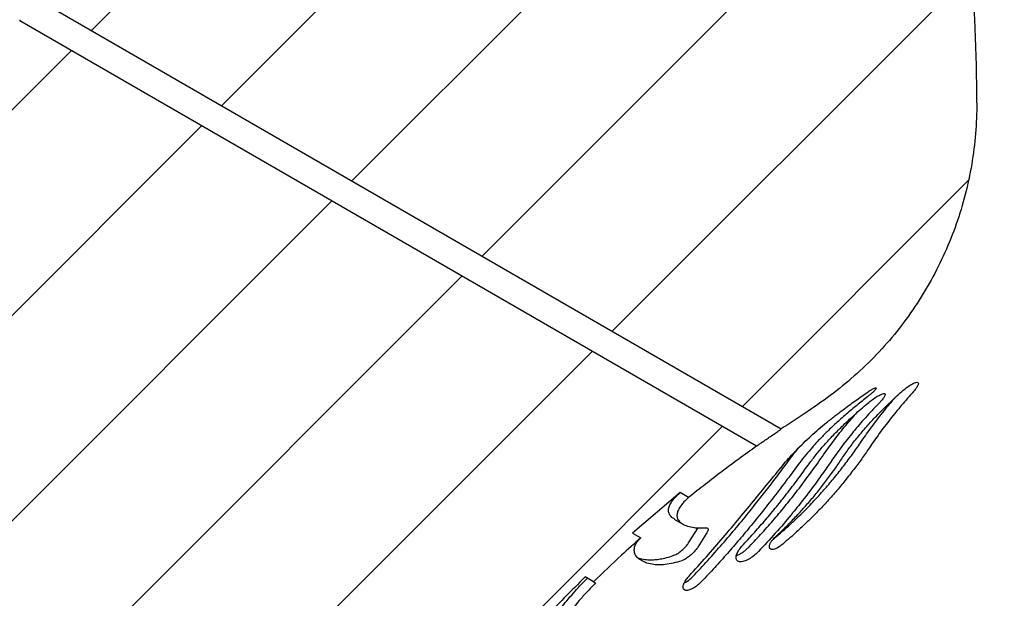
# Model space of a CAD drawing. Header units: millimetres. Extents: x 8 to 862, y 8 to 585.
# Tile 43 of 82: x 315 to 337, y 358 to 371. Entities that reach past the tile are written whole.
import ezdxf

# ---------------------------------------------------------------- set-up
doc = ezdxf.new("R2010")
doc.units = ezdxf.units.MM
doc.layers.add('DIMENSIONS', color=2, linetype='Continuous')
doc.layers.add('HATCH', color=3, linetype='Continuous')
doc.layers.add('OUTLINE', color=7, linetype='Continuous', lineweight=25)
doc.styles.add('SLDTEXTSTYLE0', font='TXT', dxfattribs={"width": 0.75})
doc.dimstyles.new('SLDDIMSTYLE18', dxfattribs={"dimtxt": 3.5, "dimasz": 2, "dimexe": 0, "dimexo": 0.0625, "dimgap": 0.875, "dimtad": 1, "dimrnd": 1e-09, "dimdsep": 46, "dimtxsty": 'SLDTEXTSTYLE0', "dimsah": 1, "dimcen": 0.09, "dimadec": 0, "dimazin": 2, "dimtfac": 1, "dimtmove": 0, "dimatfit": 0, "dimfxl": 0, "dimfrac": 2, "dimtolj": 1, "dimtzin": 12, "dimarcsym": 0})
doc.dimstyles.new('SLDDIMSTYLE8', dxfattribs={"dimtxt": 3.5, "dimasz": 2, "dimexe": 0, "dimexo": 0.0625, "dimgap": 0.875, "dimtad": 1, "dimdec": 4, "dimzin": 12, "dimdsep": 46, "dimtxsty": 'SLDTEXTSTYLE0', "dimsah": 1, "dimcen": 0.09, "dimazin": 3, "dimtfac": 1, "dimtofl": 0, "dimtmove": 0, "dimatfit": 3, "dimfxl": 0, "dimfrac": 2, "dimtolj": 1, "dimtzin": 12, "dimarcsym": 0})

# ---------------------------------------------------------------- blocks, each defined once
blk = doc.blocks.new('_D_12')
at = {"layer": 'DIMENSIONS'}
blk.add_arc((306.209, 346.101), 63.133, 77, 90, dxfattribs=at)
for points in [[(306.209, 409.234), (308.201, 408.702), (308.217, 409.702)], [(320.411, 407.616), (318.56, 408.524), (318.35, 407.546)]]:
    blk.add_solid(points, dxfattribs=at)
at = {"layer": 'DIMENSIONS', "insert": (310.37, 413.709), "char_height": 3.5, "attachment_point": 1, "rotation": 353.5, "style": 'SLDTEXTSTYLE0'}
blk.add_mtext('13°', dxfattribs=at)
blk = doc.blocks.new('_D_40')
at = {"layer": 'DIMENSIONS'}
for p, q in [((343.012, 384.399), (343.399, 388.38)), ((336.479, 385.035), (345.002, 384.205)), ((336.417, 384.438), (344.944, 383.608)), ((343.012, 384.399), (342.954, 383.802)), ((342.954, 383.802), (341.511, 368.981))]:
    blk.add_line(p, q, dxfattribs=at)
for points in [[(343.012, 384.399), (343.703, 386.341), (342.708, 386.438)], [(342.954, 383.802), (342.262, 381.86), (343.257, 381.763)]]:
    blk.add_solid(points, dxfattribs=at)
at = {"layer": 'DIMENSIONS', "char_height": 3.5, "attachment_point": 1, "rotation": 84.4397, "style": 'SLDTEXTSTYLE0'}
for s, insert in [('0,6', (337.478, 374.676)), ('%%c', (337.02, 369.418))]:
    blk.add_mtext(s, dxfattribs=dict(at, insert=insert))

msp = doc.modelspace()

# ---------------------------------------------------------------- hatches: boundary and pattern name
at = {"layer": 'HATCH'}
h = msp.add_hatch(dxfattribs=at)
h.set_pattern_fill('ANSI31', color=256, angle=3e-322, style=0)
edge = h.paths.add_edge_path(flags=0)
edge.add_line((335.42183, 384.53493), (318.79134, 386.15392))
edge.add_line((318.79134, 386.15392), (315.28563, 370.96904))
edge.add_line((315.28563, 370.96904), (315.57292, 371.46664))
edge.add_line((315.57292, 371.46664), (331.93245, 362.02146))
edge.add_spline(control_points=[(331.93245, 362.02146), (332.1297, 362.15509), (332.33152, 362.28844), (333.01243, 362.72666), (333.63318, 363.2215), (334.46902, 364.13748), (335.22445, 365.18775), (335.9805, 366.8736), (336.20884, 368.3704), (336.20884, 369.14876)], knot_values=[0, 0, 0, 0, 0.01656615, 0.01656615, 0.05454115, 0.06773282, 0.09251615, 0.13049115, 0.16846615, 0.16846615, 0.16846615, 0.16846615], weights=[1, 1, 1, 1, 1, 1, 1, 1, 1, 1], degree=3, periodic=0)
edge.add_arc((300.20884, 369.14876), 36, 0, 10.388858)
edge.add_arc((360.20884, 380.14876), 25, 180, 190.388858, ccw=False)
edge.add_arc((380.47712, 380.14876), 45.26828, 174.43973, 180, ccw=False)
h = msp.add_hatch(dxfattribs=at)
h.set_pattern_fill('ANSI31', color=256, angle=3e-322, style=0)
edge = h.paths.add_edge_path(flags=0)
edge.add_line((321.66897, 350.22884), (321.49588, 350.33005))
edge.add_spline(control_points=[(321.49588, 350.33005), (323.03591, 353.45662), (325.1446, 356.35841), (327.64449, 358.78692)], knot_values=[0.00023208, 0.00023208, 0.00023208, 0.00023208, 0.01068785, 0.01068785, 0.01068785, 0.01068785], weights=[1, 1, 1, 1], degree=3, periodic=0)
edge.add_line((327.64449, 358.78692), (327.82371, 358.68212))
edge.add_spline(control_points=[(327.82371, 358.68212), (328.15611, 359.00383), (328.50068, 359.32258), (328.85887, 359.63868)], knot_values=[0, 0, 0, 0, 0.03783092, 0.03783092, 0.03783092, 0.03783092], weights=[1, 1, 1, 1], degree=3, periodic=0)
edge.add_line((328.85887, 359.63868), (328.67714, 359.74495))
edge.add_spline(control_points=[(328.67714, 359.74495), (329.01851, 360.04749), (329.36659, 360.34264), (329.72103, 360.62977)], knot_values=[0.00112405, 0.00112405, 0.00112405, 0.00112405, 0.00249233, 0.00249233, 0.00249233, 0.00249233], weights=[1, 1, 1, 1], degree=3, periodic=0)
edge.add_line((329.72103, 360.62977), (329.90565, 360.52182))
edge.add_spline(control_points=[(329.90565, 360.52182), (330.12408, 360.69787), (330.60308, 361.07328), (331.10878, 361.44563), (331.38731, 361.64337)], knot_values=[0, 0, 0, 0, 0.0213843, 0.04579064, 0.04579064, 0.04579064, 0.04579064], weights=[1, 1, 1, 1, 1], degree=3, periodic=0)
edge.add_line((331.38731, 361.64337), (315.27965, 370.94313))
edge.add_line((315.27965, 370.94313), (309.45884, 345.73044))
edge.add_line((309.45884, 345.73044), (309.45884, 341.07086))
edge.add_line((309.45884, 341.07086), (318.72126, 340.13174))
edge.add_spline(control_points=[(318.72126, 340.13174), (318.74051, 340.30467), (318.81317, 340.91016), (318.90425, 341.51544), (319.06388, 342.44001), (319.16134, 342.93221), (319.27113, 343.42268)], knot_values=[0, 0, 0, 0, 0.01484337, 0.05197671, 0.05197671, 0.09427405, 0.09427405, 0.09427405, 0.09427405], weights=[1, 1, 1, 1, 1, 1, 1], degree=3, periodic=0)
edge.add_line((319.27113, 343.42268), (319.08996, 343.52862))
edge.add_spline(control_points=[(319.08996, 343.52862), (319.14986, 343.79362), (319.21328, 344.05785), (319.2802, 344.32117)], knot_values=[0.00125171, 0.00125171, 0.00125171, 0.00125171, 0.00206673, 0.00206673, 0.00206673, 0.00206673], weights=[1, 1, 1, 1], degree=3, periodic=0)
edge.add_line((319.2802, 344.32117), (319.4599, 344.21609))
edge.add_spline(control_points=[(319.4599, 344.21609), (319.47762, 344.28636), (319.54276, 344.54088), (319.61122, 344.79465), (319.6625, 344.97792)], knot_values=[0, 0, 0, 0, 0.006089, 0.02207076, 0.02207076, 0.02207076, 0.02207076], weights=[1, 1, 1, 1, 1], degree=3, periodic=0)
edge.add_line((319.6625, 344.97792), (319.48406, 345.08226))
edge.add_spline(control_points=[(319.48406, 345.08226), (319.58178, 345.42925), (319.68562, 345.77458), (319.79548, 346.11792)], knot_values=[0.00285456, 0.00285456, 0.00285456, 0.00285456, 0.00393493, 0.00393493, 0.00393493, 0.00393493], weights=[1, 1, 1, 1], degree=3, periodic=0)
edge.add_line((319.79548, 346.11792), (319.9724, 346.01447))
edge.add_spline(control_points=[(319.9724, 346.01447), (319.99409, 346.0826), (320.04336, 346.2355), (320.09381, 346.38792), (320.12216, 346.47235)], knot_values=[0, 0, 0, 0, 0.0060109, 0.01350596, 0.01350596, 0.01350596, 0.01350596], weights=[1, 1, 1, 1, 1], degree=3, periodic=0)
edge.add_line((320.12216, 346.47235), (319.94584, 346.57545))
edge.add_spline(control_points=[(319.94584, 346.57545), (320.16409, 347.2224), (320.40399, 347.86244), (320.66488, 348.49341)], knot_values=[0.00011413, 0.00011413, 0.00011413, 0.00011413, 0.002162, 0.002162, 0.002162, 0.002162], weights=[1, 1, 1, 1], degree=3, periodic=0)
edge.add_line((320.66488, 348.49341), (320.83917, 348.39149))
edge.add_spline(control_points=[(320.83917, 348.39149), (321.09732, 349.01744), (321.37472, 349.63074), (321.66897, 350.22884)], knot_values=[0, 0, 0, 0, 0.05750888, 0.05750888, 0.05750888, 0.05750888], weights=[1, 1, 1, 1], degree=3, periodic=0)

# ---------------------------------------------------------------- linework, layer by layer
at = {"layer": 'OUTLINE'}
for p, q in [((315.57292, 371.46664), (331.93245, 362.02146)), ((331.38731, 361.64337), (315.27965, 370.94313)), ((329.72103, 360.62978), (328.67714, 359.74495)), ((329.90565, 360.52182), (329.72103, 360.62978)), ((329.59225, 360.05105), (329.77667, 359.94321)), ((328.67714, 359.74495), (328.85887, 359.63869)), ((329.91915, 359.55166), (330.10263, 359.84072)), ((330.10263, 359.84072), (330.11289, 359.85996)), ((330.29168, 359.73018), (330.10853, 359.44092)), ((327.82371, 358.68212), (327.64449, 358.78691))]:
    msp.add_line(p, q, dxfattribs=at)
msp.add_arc((300.20884, 369.14876), 36, 0, 10.388858, dxfattribs=at)
for points, knots in [([(315.28266, 370.96389), (315.28115, 370.95351), (315.27965, 370.94313), (315.27965, 370.94313), (315.27965, 370.94313)], [0, 0, 0, 0, 0.99965627, 1, 1, 1, 1]), ([(336.20884, 369.14876), (336.20324, 368.92432), (336.19202, 368.47466), (336.10316, 367.80461), (335.96314, 367.14399), (335.76734, 366.49822), (335.5168, 365.87176), (335.21427, 365.26779), (334.86252, 364.69112), (334.46472, 364.14627), (334.01971, 363.63928), (333.53158, 363.17287), (333.00945, 362.74414), (332.46638, 362.37329), (332.10569, 362.13561), (331.93245, 362.02146)], [0, 0, 0, 0, 0.07724495, 0.15476621, 0.23228734, 0.30953169, 0.38677696, 0.46429863, 0.54181996, 0.61906625, 0.69627034, 0.77373807, 0.85127192, 0.92856607, 1, 1, 1, 1]), ([(334.56864, 362.84158), (334.5998, 362.86825), (334.66207, 362.92154), (334.75711, 362.98633), (334.84092, 363.03145), (334.90293, 363.04877), (334.9332, 363.03475), (334.93019, 362.99347), (334.89882, 362.93364), (334.85848, 362.87985), (334.83146, 362.84914), (334.82539, 362.84226)], [0, 0, 0, 0, 0.12564848, 0.25105771, 0.38240397, 0.51430915, 0.64005826, 0.75651602, 0.86504448, 0.96973059, 1, 1, 1, 1]), ([(331.99566, 361.26334), (332.03716, 361.31242), (332.12016, 361.41059), (332.26195, 361.56146), (332.41543, 361.71403), (332.57866, 361.86589), (332.74782, 362.01453), (332.92256, 362.16054), (333.10357, 362.30496), (333.31282, 362.46504), (333.54997, 362.63846), (333.72401, 362.75986), (333.81144, 362.82085)], [0, 0, 0, 0, 0.09143541, 0.18287685, 0.27725436, 0.371642, 0.46296691, 0.55429861, 0.64781286, 0.74133142, 0.87005849, 1, 1, 1, 1]), ([(333.27236, 361.39617), (333.32326, 361.47067), (333.42505, 361.6197), (333.60292, 361.84681), (333.7978, 362.0754), (334.02411, 362.31968), (334.28021, 362.5767), (334.4722, 362.75301), (334.56864, 362.84158)], [0, 0, 0, 0, 0.15239109, 0.30479306, 0.46210565, 0.61943415, 0.80882122, 1, 1, 1, 1]), ([(333.81144, 362.82085), (333.83632, 362.83792), (333.8861, 362.87207), (333.94846, 362.90748), (333.99115, 362.92393), (334.00868, 362.9191), (334.0018, 362.89666), (333.9748, 362.86193), (333.93142, 362.81937), (333.88621, 362.78046), (333.85668, 362.75717), (333.84711, 362.74962)], [0, 0, 0, 0, 0.13431436, 0.26874688, 0.39904681, 0.51989912, 0.63068553, 0.73501905, 0.83865791, 0.94767729, 1, 1, 1, 1]), ([(333.81858, 362.58007), (333.85301, 362.60779), (333.92181, 362.66319), (334.02603, 362.73209), (334.11651, 362.78115), (334.18109, 362.80171), (334.20983, 362.79057), (334.20311, 362.75241), (334.1672, 362.69545), (334.12399, 362.64445), (334.09612, 362.61544), (334.09087, 362.60997)], [0, 0, 0, 0, 0.12955807, 0.25889454, 0.39341392, 0.52608686, 0.65011755, 0.76393142, 0.87075601, 0.97563395, 1, 1, 1, 1]), ([(334.82539, 362.84226), (334.73689, 362.74172), (334.55988, 362.54065), (334.31022, 362.23285), (334.0719, 361.92106), (333.92547, 361.71009), (333.85226, 361.6046)], [0, 0, 0, 0, 0.24891886, 0.49783295, 0.74891622, 1, 1, 1, 1]), ([(333.84711, 362.74962), (333.76755, 362.68698), (333.60843, 362.5617), (333.37558, 362.36672), (333.14934, 362.16666), (332.94604, 361.97456), (332.76713, 361.79365), (332.61029, 361.62371), (332.46325, 361.45257), (332.37616, 361.33886), (332.33262, 361.282)], [0, 0, 0, 0, 0.1345819, 0.2691533, 0.40718683, 0.54520328, 0.65756523, 0.76991908, 0.88496232, 1, 1, 1, 1]), ([(332.51925, 361.23094), (332.57035, 361.29989), (332.67255, 361.43779), (332.85038, 361.64857), (333.04482, 361.86109), (333.27119, 362.08937), (333.52813, 362.33065), (333.72146, 362.49666), (333.81858, 362.58007)], [0, 0, 0, 0, 0.15178228, 0.30357645, 0.4602723, 0.61698438, 0.80757412, 1, 1, 1, 1]), ([(334.09087, 362.60997), (333.99465, 362.50884), (333.80222, 362.30659), (333.5346, 361.99522), (333.28206, 361.67895), (333.13046, 361.46468), (333.05466, 361.35754)], [0, 0, 0, 0, 0.24835823, 0.49671125, 0.7483561, 1, 1, 1, 1]), ([(333.66063, 361.71666), (333.7335, 361.82105), (333.87925, 362.02984), (334.11834, 362.33999), (334.29889, 362.56472), (334.40409, 362.68481), (334.4204, 362.70343)], [0, 0, 0, 0, 0.31309023, 0.62618522, 0.9420348, 1, 1, 1, 1]), ([(332.86413, 361.46896), (332.93926, 361.57451), (333.08953, 361.78563), (333.32812, 362.08628), (333.49754, 362.27916), (333.57664, 362.3692)], [0, 0, 0, 0, 0.34773677, 0.69548061, 1, 1, 1, 1]), ([(331.38731, 361.64337), (331.38994, 361.64519), (331.39519, 361.64882), (331.4356, 361.67673), (331.49605, 361.71856), (331.57668, 361.77443), (331.6717, 361.84035), (331.76995, 361.90859), (331.85527, 361.96787), (331.91242, 362.00754), (331.9313, 362.02067), (331.93226, 362.02133), (331.93245, 362.02146)], [0, 0, 0, 0, 0.09473445, 0.18932804, 0.28767988, 0.39506396, 0.51219054, 0.63579624, 0.75859814, 0.87277688, 0.97537761, 1, 1, 1, 1]), ([(331.7527, 359.60933), (331.82495, 359.6699), (331.97785, 359.79807), (332.20924, 360.00917), (332.44558, 360.23858), (332.67457, 360.47658), (332.89261, 360.71873), (333.10108, 360.96535), (333.29987, 361.21628), (333.48888, 361.46919), (333.60343, 361.63425), (333.66063, 361.71666)], [0, 0, 0, 0, 0.099033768, 0.209573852, 0.323165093, 0.436748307, 0.547372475, 0.657994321, 0.772099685, 0.886207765, 1, 1, 1, 1]), ([(331.38731, 361.64337), (331.13621, 361.46217), (330.63379, 361.0996), (330.14844, 360.71447), (329.90565, 360.52182)], [0, 0, 0, 0, 0.49976741, 1, 1, 1, 1]), ([(331.23855, 359.4553), (331.33124, 359.55365), (331.51663, 359.75035), (331.78476, 360.05577), (332.044, 360.36664), (332.31553, 360.71045), (332.59415, 361.08302), (332.77377, 361.33978), (332.86413, 361.46896)], [0, 0, 0, 0, 0.14864955, 0.29729675, 0.45027764, 0.60325646, 0.80040427, 1, 1, 1, 1]), ([(333.85226, 361.6046), (333.79885, 361.52706), (333.69203, 361.37199), (333.51509, 361.1323), (333.32548, 360.88969), (333.12462, 360.64832), (332.91584, 360.41296), (332.69873, 360.18306), (332.47215, 359.95866), (332.21356, 359.7177), (332.02847, 359.56182), (331.92349, 359.47342)], [0, 0, 0, 0, 0.10569335, 0.21138703, 0.32019519, 0.42900198, 0.53469007, 0.64038034, 0.74902029, 0.8576647, 1, 1, 1, 1]), ([(332.14334, 361.39268), (332.19173, 361.45672), (332.25356, 361.53854), (332.32624, 361.62134), (332.34204, 361.63934)], [0, 0, 0, 0, 0.78261692, 1, 1, 1, 1]), ([(329.91751, 358.80605), (330.04377, 358.94597), (330.29629, 359.22581), (330.66359, 359.65076), (331.02125, 360.07537), (331.36376, 360.49053), (331.69008, 360.89047), (331.89357, 361.13876), (331.99566, 361.26334)], [0, 0, 0, 0, 0.16482055, 0.32964148, 0.49928795, 0.6689368, 0.83389194, 1, 1, 1, 1]), ([(329.99835, 358.79959), (330.10764, 358.91551), (330.32622, 359.14737), (330.64469, 359.50552), (330.95448, 359.86847), (331.2365, 360.21281), (331.48964, 360.53215), (331.71761, 360.827), (331.9369, 361.11618), (332.07453, 361.30051), (332.14334, 361.39268)], [0, 0, 0, 0, 0.133018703, 0.266034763, 0.402916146, 0.539798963, 0.653654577, 0.76751124, 0.883754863, 1, 1, 1, 1]), ([(332.33262, 361.282), (332.25383, 361.17625), (332.09626, 360.96474), (331.83879, 360.62538), (331.56471, 360.27302), (331.28901, 359.93009), (331.01799, 359.60496), (330.75281, 359.29816), (330.4775, 358.99083), (330.28637, 358.78831), (330.1908, 358.68705)], [0, 0, 0, 0, 0.13300903, 0.266016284, 0.402875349, 0.539733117, 0.653596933, 0.767460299, 0.883729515, 1, 1, 1, 1]), ([(333.05466, 361.35754), (332.98815, 361.26167), (332.85511, 361.06993), (332.6355, 360.76827), (332.40029, 360.45914), (332.12375, 360.11439), (331.80397, 359.73798), (331.55721, 359.47424), (331.43307, 359.34155)], [0, 0, 0, 0, 0.14852263, 0.2970452, 0.44988474, 0.60272611, 0.80012512, 1, 1, 1, 1]), ([(331.79688, 359.65597), (331.86443, 359.71938), (331.99951, 359.84621), (332.19768, 360.04708), (332.39119, 360.25479), (332.58274, 360.47352), (332.76863, 360.69956), (332.94888, 360.93322), (333.1189, 361.16742), (333.2212, 361.31992), (333.27236, 361.39617)], [0, 0, 0, 0, 0.11703998, 0.23407333, 0.35440452, 0.47473069, 0.60365077, 0.73257, 0.86628434, 1, 1, 1, 1]), ([(331.10355, 359.49607), (331.18702, 359.58601), (331.35395, 359.7659), (331.59508, 360.0425), (331.82808, 360.3219), (332.0631, 360.61711), (332.29702, 360.92392), (332.44492, 361.12825), (332.51925, 361.23094)], [0, 0, 0, 0, 0.154439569, 0.308875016, 0.467801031, 0.626726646, 0.812417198, 1, 1, 1, 1]), ([(329.59413, 360.05426), (329.57429, 360.06537), (329.52232, 360.09446), (329.48067, 360.15409), (329.4602, 360.23003), (329.47523, 360.31551), (329.52393, 360.41715), (329.61004, 360.53116), (329.68402, 360.59689), (329.72103, 360.62978)], [0, 0, 0, 0, 0.08218744, 0.21523917, 0.34831022, 0.48448234, 0.62070317, 0.81018932, 1, 1, 1, 1]), ([(329.90565, 360.52182), (329.87048, 360.49088), (329.80015, 360.429), (329.71808, 360.32357), (329.66923, 360.23075), (329.64818, 360.15269), (329.65265, 360.0772), (329.68976, 360.00752), (329.76469, 359.9445), (329.87847, 359.89331), (330.01076, 359.86467), (330.14674, 359.85492), (330.23898, 359.85974), (330.28519, 359.86215)], [0, 0, 0, 0, 0.12286873, 0.24573142, 0.32846123, 0.4112327, 0.49389626, 0.5855184, 0.67712738, 0.77145825, 0.86579934, 0.93277011, 1, 1, 1, 1]), ([(330.28519, 359.86215), (330.29908, 359.86101), (330.32689, 359.85872), (330.33522, 359.82302), (330.31988, 359.77618), (330.29896, 359.74205), (330.29168, 359.73018)], [0, 0, 0, 0, 0.29054646, 0.58183916, 0.85446312, 1, 1, 1, 1]), ([(328.85887, 359.63869), (328.71755, 359.51282), (328.36665, 359.20032), (328.02673, 358.87589), (327.82371, 358.68212)], [0, 0, 0, 0, 0.40275699, 1, 1, 1, 1]), ([(329.75584, 359.14105), (329.69121, 359.12163), (329.56192, 359.08279), (329.39096, 359.05504), (329.23751, 359.04761), (329.09074, 359.06152), (328.95618, 359.09939), (328.84343, 359.15744), (328.76754, 359.22408), (328.72277, 359.30233), (328.71264, 359.38896), (328.73607, 359.47953), (328.78576, 359.56637), (328.8345, 359.61458), (328.85887, 359.63869)], [0, 0, 0, 0, 0.06320184, 0.12642455, 0.19207128, 0.25773917, 0.34202742, 0.42632296, 0.51288913, 0.59947323, 0.69900893, 0.79857202, 0.89928091, 1, 1, 1, 1]), ([(329.56658, 359.25172), (329.59194, 359.2623), (329.64267, 359.28346), (329.73351, 359.3473), (329.81914, 359.42436), (329.88267, 359.49653), (329.90917, 359.53657), (329.91915, 359.55166)], [0, 0, 0, 0, 0.228037, 0.45629351, 0.67642483, 0.87807758, 1, 1, 1, 1]), ([(331.92349, 359.47342), (331.89953, 359.45563), (331.85167, 359.42013), (331.78204, 359.39083), (331.72187, 359.38286), (331.68021, 359.40188), (331.66644, 359.44555), (331.68064, 359.50369), (331.71471, 359.56443), (331.75582, 359.61623), (331.78508, 359.64454), (331.79688, 359.65597)], [0, 0, 0, 0, 0.120670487, 0.240959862, 0.371662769, 0.506518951, 0.633658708, 0.745267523, 0.843630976, 0.936903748, 1, 1, 1, 1]), ([(330.10853, 359.44092), (330.09313, 359.41827), (330.06235, 359.37299), (329.99563, 359.30153), (329.92053, 359.23519), (329.84004, 359.17876), (329.78541, 359.15125), (329.75925, 359.14223), (329.75584, 359.14105)], [0, 0, 0, 0, 0.1800693, 0.35988242, 0.5465447, 0.74870641, 0.96720906, 1, 1, 1, 1]), ([(331.43307, 359.34155), (331.39869, 359.30859), (331.33004, 359.24279), (331.2179, 359.16971), (331.10937, 359.12255), (331.03082, 359.11359), (330.98332, 359.12825), (330.95805, 359.15008), (330.94477, 359.18208), (330.94275, 359.23262), (330.96621, 359.30826), (331.02424, 359.4058), (331.07761, 359.46655), (331.10355, 359.49607)], [0, 0, 0, 0, 0.107704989, 0.215049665, 0.332127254, 0.459183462, 0.524026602, 0.588829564, 0.649296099, 0.709714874, 0.81554045, 0.910352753, 1, 1, 1, 1]), ([(330.95536, 359.25622), (330.95788, 359.25684), (330.97802, 359.26173), (331.02386, 359.28713), (331.08602, 359.32414), (331.14911, 359.3716), (331.20004, 359.41613), (331.22885, 359.44543), (331.23855, 359.4553)], [0, 0, 0, 0, 0.03141387, 0.25188742, 0.47226142, 0.68284484, 0.89325418, 1, 1, 1, 1]), ([(328.79843, 359.20341), (328.83555, 359.1924), (328.91091, 359.17003), (329.03626, 359.1588), (329.16206, 359.16262), (329.28395, 359.17806), (329.41747, 359.20558), (329.51688, 359.23634), (329.56658, 359.25172)], [0, 0, 0, 0, 0.20392127, 0.41408603, 0.55903283, 0.70396176, 0.85199254, 1, 1, 1, 1]), ([(327.64449, 358.78691), (327.33894, 358.48269), (326.72757, 357.87399), (325.86037, 356.91266), (325.03145, 355.9185), (324.23826, 354.87969), (323.48254, 353.79746), (322.76838, 352.67172), (322.09973, 351.51802), (321.6971, 350.72592), (321.49588, 350.33005)], [0, 0, 0, 0, 0.12310183, 0.24631318, 0.36952542, 0.4926284, 0.6194116, 0.74631414, 0.87321675, 1, 1, 1, 1]), ([(326.93968, 357.69926), (326.93761, 357.72284), (326.93348, 357.76999), (326.97122, 357.87299), (327.04135, 357.99791), (327.1428, 358.14299), (327.27194, 358.30451), (327.41188, 358.46463), (327.55318, 358.61738), (327.64545, 358.71204), (327.69158, 358.75938)], [0, 0, 0, 0, 0.13275049, 0.26548048, 0.39826881, 0.53107294, 0.6635307, 0.79602038, 0.89800627, 1, 1, 1, 1]), ([(327.82371, 358.68212), (327.82568, 358.68097), (327.82961, 358.67866), (327.85749, 358.66237), (327.87144, 358.65421)], [0, 0, 0, 0, 0.499443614, 1, 1, 1, 1]), ([(330.1908, 358.68705), (330.16128, 358.65855), (330.10232, 358.60165), (330.0072, 358.53793), (329.91647, 358.49676), (329.83914, 358.48683), (329.79039, 358.51355), (329.77995, 358.57312), (329.8058, 358.65162), (329.85455, 358.73266), (329.89765, 358.7829), (329.91751, 358.80605)], [0, 0, 0, 0, 0.10990201, 0.21947846, 0.33799908, 0.46519884, 0.59357413, 0.71355061, 0.82036651, 0.91725011, 1, 1, 1, 1]), ([(329.81106, 358.65449), (329.8344, 358.66747), (329.89047, 358.69864), (329.9564, 358.75645), (329.99325, 358.79434), (329.99835, 358.79959)], [0, 0, 0, 0, 0.38066947, 0.91433496, 1, 1, 1, 1]), ([(327.87144, 358.65421), (327.8077, 358.58871), (327.68024, 358.45773), (327.50954, 358.26821), (327.36219, 358.09059), (327.24567, 357.9317), (327.16463, 357.79618), (327.12583, 357.70079), (327.11393, 357.63497), (327.11843, 357.60727), (327.12068, 357.59342)], [0, 0, 0, 0, 0.14137048, 0.28270235, 0.42438792, 0.56603539, 0.7018653, 0.83769221, 0.91884444, 1, 1, 1, 1])]:
    msp.add_open_spline(points, degree=3, knots=knots, dxfattribs=at)

# ---------------------------------------------------------------- dimensions: what is measured, and where the dimension line sits
at = {"layer": 'DIMENSIONS'}
dim = msp.add_angular_dim_2l(base=(313.35573, 408.82819), line1=((306.20884, 346.10073), (325.54005, 429.83342)), line2=((306.20884, 431.85122), (306.20884, 171.35527)), dimstyle='SLDDIMSTYLE8', dxfattribs=at)
dim.commit()
dim.dimension.update_dxf_attribs({"geometry": '_D_12', "text_midpoint": (313.35573, 408.82819), "dimtype": 162})
dim = msp.add_linear_dim(base=(342.95362, 383.8017), p1=(335.48393, 385.13172), p2=(335.42183, 384.53493), angle=84.43973, text='%%c<>', dimstyle='SLDDIMSTYLE18', dxfattribs=at)
dim.commit()
dim.dimension.update_dxf_attribs({"geometry": '_D_40', "text_midpoint": (342.07971, 374.82474), "dimtype": 160})

doc.saveas('drawing.dxf')
